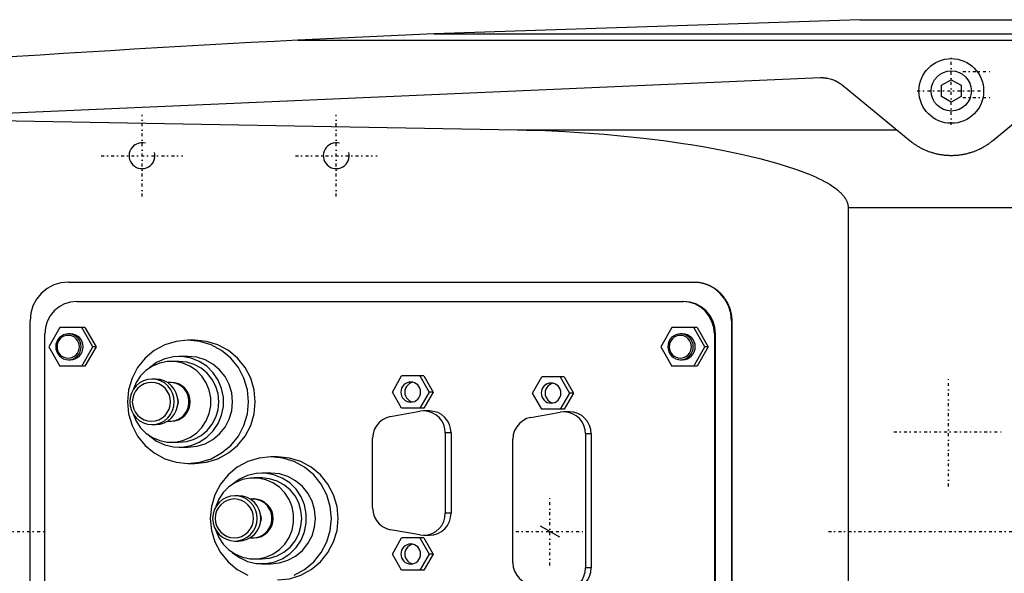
# Model space of a CAD drawing. Extents: x -1056 to 186, y -120 to 120.
# Tile 3 of 5: x -819 to -667, y -6 to 79. Entities that reach past the tile are written whole.
import ezdxf

# ---------------------------------------------------------------- set-up
doc = ezdxf.new("R2010")
doc.units = 0
doc.linetypes.add('CENTER', pattern=[1.5, 0.45, -0.5, 0.05, -0.5])
for name, color, linetype in [('CENTER', 7, 'CENTER'), ('THREAD', 7, 'CONTINUOUS'), ('VIS', 7, 'CONTINUOUS')]:
    doc.layers.add(name, color=color, linetype=linetype)

msp = doc.modelspace()

# ---------------------------------------------------------------- linework, layer by layer
at = {"layer": 'CENTER'}
for p, q in [((-675, 62.75), (-675, 73.25)), ((-673.2, 71), (-668.8, 71)), ((-680.25, 68), (-669.75, 68)), ((-673.2, 67), (-668.8, 67)), ((-800, 51.7), (-800, 64.3)), ((-770, 51.7), (-770, 64.3)), ((-806.3, 58), (-793.7, 58)), ((-776.3, 58), (-763.7, 58)), ((-675.45, 6.95), (-675.45, 23.75)), ((-683.85, 15.35), (-667.05, 15.35)), ((-737, -5.25), (-737, 5.25)), ((-742.25, 0), (-731.75, 0)), ((-693.97, 0), (-506.03, 0)), ((-854.95, 0), (-815.05, 0))]:
    msp.add_line(p, q, dxfattribs=at)
at = {"layer": 'THREAD'}
msp.add_line((-738.5, 0.87), (-735.5, -0.87), dxfattribs=at)
for centre in [(-800, 58), (-770, 58)]:
    msp.add_arc(centre, 2, 75, 15, dxfattribs=at)
at = {"layer": 'VIS'}
for p, q in [((-689.11, 79), (-754.88, 76.83)), ((-689.11, 79), (-557, 79)), ((-754.88, 76.83), (-775.92, 75.83)), ((-754.88, 76.83), (-538.61, 76.83)), ((-775.92, 75.83), (-534.85, 75.83)), ((-695.22, 70), (-925.22, 60)), ((-681.34, 60.27), (-691.83, 68.87)), ((-676.5, 68.87), (-675, 69.73)), ((-676.5, 67.13), (-676.5, 68.87)), ((-675, 69.73), (-673.5, 68.87)), ((-673.5, 68.87), (-673.5, 67.13)), ((-658.17, 68.87), (-668.66, 60.27)), ((-675, 66.27), (-676.5, 67.13)), ((-673.5, 67.13), (-675, 66.27)), ((-839.33, 63.73), (-742.03, 61.98)), ((-742.03, 61.98), (-683.43, 61.98)), ((-690.94, 50), (-563.33, 50)), ((-690.94, 50), (-690.94, -50)), ((-811.38, 38.5), (-714.78, 38.5)), ((-810.08, 35.5), (-716.35, 35.5)), ((-817.29, -32.5), (-817.29, 32.5)), ((-708.96, 32.5), (-708.91, 32.5)), ((-708.96, 32.5), (-708.96, -32.5)), ((-708.91, 32.5), (-708.91, -32.5)), ((-815, -30.5), (-815, 30.5)), ((-812.71, 31.5), (-814.41, 28.5)), ((-808.81, 31.5), (-812.71, 31.5)), ((-811.05, 30.5), (-811.36, 30.5)), ((-807.59, 28.5), (-809.3, 31.5)), ((-808.81, 31.5), (-807.1, 28.5)), ((-718.17, 31.5), (-719.87, 28.5)), ((-714.27, 31.5), (-718.17, 31.5)), ((-716.51, 30.5), (-716.82, 30.5)), ((-713.05, 28.5), (-714.75, 31.5)), ((-714.27, 31.5), (-712.56, 28.5)), ((-711.6, 30.5), (-711.6, -30.5)), ((-711.6, 30.5), (-711.42, 30.5)), ((-711.42, -30.5), (-711.42, 30.5)), ((-791.86, 29.5), (-792.9, 29.5)), ((-814.41, 28.5), (-812.71, 25.5)), ((-809.3, 25.5), (-807.59, 28.5)), ((-807.1, 28.5), (-808.81, 25.5)), ((-807.1, 28.5), (-807.59, 28.5)), ((-719.87, 28.5), (-718.17, 25.5)), ((-714.75, 25.5), (-713.05, 28.5)), ((-712.56, 28.5), (-714.27, 25.5)), ((-712.56, 28.5), (-713.05, 28.5)), ((-811.36, 26.5), (-811.05, 26.5)), ((-794.29, 26.25), (-795.5, 26.25)), ((-792.9, 27), (-794.29, 27)), ((-716.82, 26.5), (-716.51, 26.5)), ((-808.81, 25.5), (-812.71, 25.5)), ((-714.27, 25.5), (-718.17, 25.5)), ((-797.88, 23.5), (-798.46, 23.5)), ((-795.5, 23), (-795.69, 23)), ((-761.33, 21.5), (-759.91, 24)), ((-756.46, 24), (-759.91, 24)), ((-757.07, 24), (-755.65, 21.5)), ((-756.46, 24), (-755.04, 21.5)), ((-739.67, 21.35), (-738.24, 23.85)), ((-734.79, 23.85), (-738.24, 23.85)), ((-735.4, 23.85), (-733.98, 21.35)), ((-734.79, 23.85), (-733.37, 21.35)), ((-759.91, 19), (-761.33, 21.5)), ((-755.65, 21.5), (-757.07, 19)), ((-755.04, 21.5), (-756.46, 19)), ((-755.04, 21.5), (-755.65, 21.5)), ((-738.24, 18.85), (-739.67, 21.35)), ((-733.98, 21.35), (-735.4, 18.85)), ((-733.37, 21.35), (-734.79, 18.85)), ((-733.37, 21.35), (-733.98, 21.35)), ((-761.61, 17.74), (-757.08, 18.55)), ((-756.46, 19), (-759.91, 19)), ((-755.62, 18.6), (-756.5, 18.6)), ((-739.95, 17.59), (-735.42, 18.4)), ((-734.79, 18.85), (-738.24, 18.85)), ((-733.95, 18.45), (-734.84, 18.45)), ((-795.69, 17), (-795.5, 17)), ((-798.46, 16.5), (-797.88, 16.5)), ((-795.5, 13.75), (-794.29, 13.75)), ((-764.38, 3.61), (-764.38, 14.39)), ((-753.15, 15.2), (-753.15, 2.8)), ((-752.27, 15.2), (-753.15, 15.2)), ((-752.27, 15.2), (-752.27, 2.8)), ((-742.71, -4.84), (-742.71, 14.24)), ((-731.49, 15.05), (-731.49, -5.65)), ((-730.6, 15.05), (-731.49, 15.05)), ((-730.6, 15.05), (-730.6, -5.65)), ((-794.29, 13), (-792.9, 13)), ((-779.05, 11.5), (-780.1, 11.5)), ((-792.9, 10.5), (-791.86, 10.5)), ((-781.49, 8.25), (-782.7, 8.25)), ((-780.1, 9), (-781.49, 9)), ((-785.08, 5.5), (-785.65, 5.5)), ((-782.7, 5), (-782.89, 5)), ((-752.27, 2.8), (-753.15, 2.8)), ((-757.08, -0.55), (-761.61, 0.26)), ((-785.65, -1.5), (-785.08, -1.5)), ((-782.89, -1), (-782.7, -1)), ((-761.33, -3.5), (-759.91, -1)), ((-756.46, -1), (-759.91, -1)), ((-757.07, -1), (-755.65, -3.5)), ((-756.5, -0.6), (-755.62, -0.6)), ((-756.46, -1), (-755.04, -3.5)), ((-782.7, -4.25), (-781.49, -4.25)), ((-759.91, -6), (-761.33, -3.5)), ((-755.65, -3.5), (-757.07, -6)), ((-755.04, -3.5), (-756.46, -6)), ((-755.04, -3.5), (-755.65, -3.5)), ((-781.49, -5), (-780.1, -5)), ((-756.46, -6), (-759.91, -6)), ((-730.6, -5.65), (-731.49, -5.65))]:
    msp.add_line(p, q, dxfattribs=at)
for points in [[(-811.38, 38.5), (-812.53, 38.38), (-813.64, 38.04), (-814.66, 37.49), (-815.56, 36.74), (-816.29, 35.83), (-816.84, 34.8), (-817.17, 33.67), (-817.29, 32.5)], [(-708.96, 32.5), (-709.07, 33.67), (-709.41, 34.8), (-709.96, 35.83), (-710.69, 36.74), (-711.59, 37.49), (-712.61, 38.04), (-713.72, 38.38), (-714.87, 38.5)], [(-810.08, 35.5), (-811.04, 35.4), (-811.96, 35.12), (-812.81, 34.66), (-813.56, 34.04), (-814.17, 33.28), (-814.63, 32.41), (-814.91, 31.48), (-815, 30.5)], [(-711.6, 30.5), (-711.69, 31.48), (-711.97, 32.41), (-712.43, 33.28), (-713.04, 34.04), (-713.78, 34.66), (-714.63, 35.12), (-715.56, 35.4), (-716.52, 35.5)], [(-711.42, 30.5), (-711.52, 31.48), (-711.8, 32.41), (-712.25, 33.28), (-712.86, 34.04), (-713.61, 34.66), (-714.46, 35.12), (-715.38, 35.4), (-716.35, 35.5)], [(-811.05, 26.5), (-810.67, 26.54), (-810.3, 26.65), (-809.96, 26.84), (-809.66, 27.09), (-809.42, 27.39), (-809.23, 27.73), (-809.12, 28.11), (-809.08, 28.5), (-809.12, 28.89), (-809.23, 29.27), (-809.42, 29.61), (-809.66, 29.91), (-809.96, 30.16), (-810.3, 30.35), (-810.67, 30.46), (-811.05, 30.5)], [(-716.51, 26.5), (-716.13, 26.54), (-715.76, 26.65), (-715.42, 26.84), (-715.12, 27.09), (-714.88, 27.39), (-714.69, 27.73), (-714.58, 28.11), (-714.54, 28.5), (-714.58, 28.89), (-714.69, 29.27), (-714.88, 29.61), (-715.12, 29.91), (-715.42, 30.16), (-715.76, 30.35), (-716.13, 30.46), (-716.51, 30.5)], [(-791.86, 10.5), (-790.03, 10.68), (-788.28, 11.22), (-786.66, 12.1), (-785.24, 13.28), (-784.08, 14.72), (-783.21, 16.36), (-782.68, 18.15), (-782.5, 20), (-782.68, 21.85), (-783.21, 23.64), (-784.08, 25.28), (-785.24, 26.72), (-786.66, 27.9), (-788.28, 28.78), (-790.03, 29.32), (-791.86, 29.5)], [(-801.38, 18.15), (-800.92, 17.03), (-800.24, 16.01), (-799.39, 15.15), (-798.38, 14.48), (-797.27, 14.01), (-796.09, 13.78), (-794.88, 13.78), (-793.7, 14.02), (-792.59, 14.49), (-791.59, 15.18), (-790.74, 16.04), (-790.07, 17.06), (-789.61, 18.19), (-789.38, 19.39), (-789.38, 20.61), (-789.61, 21.81), (-790.07, 22.94), (-790.74, 23.96), (-791.59, 24.82), (-792.59, 25.51), (-793.7, 25.98), (-794.88, 26.22), (-796.09, 26.22), (-797.27, 25.99), (-798.38, 25.52), (-799.39, 24.85), (-800.24, 23.99), (-800.92, 22.97), (-801.38, 21.85)], [(-798.86, 14.76), (-797.75, 13.94), (-796.49, 13.37), (-795.16, 13.06), (-793.78, 13.02), (-792.43, 13.26), (-791.15, 13.77), (-789.99, 14.52), (-789.01, 15.5), (-788.24, 16.65), (-787.7, 17.93), (-787.43, 19.3), (-787.43, 20.7), (-787.7, 22.07), (-788.24, 23.35), (-789.01, 24.5), (-789.99, 25.48), (-791.15, 26.23), (-792.43, 26.74), (-793.78, 26.98), (-795.16, 26.94), (-796.49, 26.63), (-797.75, 26.06), (-798.86, 25.24)], [(-794.29, 13.75), (-793.09, 13.87), (-791.93, 14.23), (-790.87, 14.8), (-789.94, 15.58), (-789.17, 16.53), (-788.6, 17.61), (-788.25, 18.78), (-788.13, 20), (-788.25, 21.22), (-788.6, 22.39), (-789.17, 23.47), (-789.94, 24.42), (-790.87, 25.2), (-791.93, 25.77), (-793.09, 26.13), (-794.29, 26.25)], [(-792.9, 13), (-791.55, 13.13), (-790.26, 13.53), (-789.07, 14.18), (-788.02, 15.05), (-787.17, 16.11), (-786.53, 17.32), (-786.14, 18.63), (-786, 20), (-786.14, 21.37), (-786.53, 22.68), (-787.17, 23.89), (-788.02, 24.95), (-789.07, 25.82), (-790.26, 26.47), (-791.55, 26.87), (-792.9, 27)], [(-797.88, 16.5), (-797.21, 16.57), (-796.56, 16.77), (-795.97, 17.09), (-795.44, 17.53), (-795.02, 18.06), (-794.7, 18.66), (-794.5, 19.32), (-794.44, 20), (-794.5, 20.68), (-794.7, 21.34), (-795.02, 21.94), (-795.44, 22.47), (-795.97, 22.91), (-796.56, 23.23), (-797.21, 23.43), (-797.88, 23.5)], [(-796.07, 17.02), (-795.48, 17.01), (-794.9, 17.11), (-794.35, 17.33), (-793.85, 17.65), (-793.43, 18.07), (-793.1, 18.56), (-792.87, 19.11), (-792.75, 19.7), (-792.75, 20.3), (-792.87, 20.89), (-793.1, 21.44), (-793.43, 21.93), (-793.85, 22.35), (-794.35, 22.67), (-794.9, 22.89), (-795.48, 22.99), (-796.07, 22.98)], [(-795.5, 17), (-794.93, 17.06), (-794.37, 17.23), (-793.86, 17.51), (-793.41, 17.88), (-793.05, 18.33), (-792.77, 18.85), (-792.61, 19.41), (-792.55, 20), (-792.61, 20.59), (-792.77, 21.15), (-793.05, 21.67), (-793.41, 22.12), (-793.86, 22.49), (-794.37, 22.77), (-794.93, 22.94), (-795.5, 23)], [(-758.19, 23.02), (-758.47, 22.93), (-758.73, 22.79), (-758.96, 22.59), (-759.15, 22.36), (-759.29, 22.09), (-759.38, 21.8), (-759.41, 21.5), (-759.38, 21.2), (-759.29, 20.91), (-759.15, 20.64), (-758.96, 20.41), (-758.73, 20.21), (-758.47, 20.07), (-758.19, 19.98)], [(-736.52, 22.87), (-736.8, 22.78), (-737.07, 22.64), (-737.3, 22.44), (-737.49, 22.21), (-737.63, 21.94), (-737.71, 21.65), (-737.74, 21.35), (-737.71, 21.05), (-737.63, 20.76), (-737.49, 20.49), (-737.3, 20.26), (-737.07, 20.06), (-736.8, 19.92), (-736.52, 19.83)], [(-794.48, 19.44), (-794.4, 19.72), (-794.37, 20), (-794.4, 20.28), (-794.48, 20.56)], [(-753.15, 15.2), (-753.22, 15.85), (-753.4, 16.48), (-753.7, 17.07), (-754.11, 17.58), (-754.61, 18), (-755.18, 18.32), (-755.79, 18.52), (-756.44, 18.6), (-757.08, 18.55)], [(-752.27, 15.2), (-752.33, 15.86), (-752.52, 16.5), (-752.83, 17.09), (-753.25, 17.6), (-753.76, 18.03), (-754.33, 18.34), (-754.96, 18.53), (-755.62, 18.6)], [(-731.49, 15.05), (-731.55, 15.7), (-731.74, 16.33), (-732.04, 16.92), (-732.45, 17.43), (-732.94, 17.85), (-733.51, 18.17), (-734.13, 18.37), (-734.77, 18.45), (-735.42, 18.4)], [(-730.6, 15.05), (-730.67, 15.71), (-730.86, 16.35), (-731.17, 16.94), (-731.58, 17.45), (-732.09, 17.88), (-732.67, 18.19), (-733.3, 18.38), (-733.95, 18.45)], [(-761.61, 17.74), (-762.26, 17.55), (-762.85, 17.24), (-763.37, 16.82), (-763.8, 16.3), (-764.12, 15.71), (-764.31, 15.06), (-764.38, 14.39)], [(-739.95, 17.59), (-740.59, 17.4), (-741.18, 17.09), (-741.7, 16.67), (-742.13, 16.15), (-742.45, 15.56), (-742.65, 14.91), (-742.71, 14.24)], [(-776.52, -6.78), (-774.9, -5.9), (-773.48, -4.72), (-772.32, -3.28), (-771.45, -1.64), (-770.92, 0.15), (-770.74, 2), (-770.92, 3.85), (-771.45, 5.64), (-772.32, 7.28), (-773.48, 8.72), (-774.9, 9.9), (-776.52, 10.78), (-778.27, 11.32), (-780.1, 11.5), (-781.92, 11.32), (-783.68, 10.78), (-785.29, 9.9), (-786.71, 8.72), (-787.88, 7.28), (-788.74, 5.64), (-789.27, 3.85), (-789.45, 2), (-789.27, 0.15), (-788.74, -1.64), (-787.88, -3.28), (-786.71, -4.72), (-785.29, -5.9), (-783.68, -6.78)], [(-779.05, -7.5), (-777.23, -7.32), (-775.47, -6.78), (-773.86, -5.9), (-772.44, -4.72), (-771.28, -3.28), (-770.41, -1.64), (-769.88, 0.15), (-769.7, 2), (-769.88, 3.85), (-770.41, 5.64), (-771.28, 7.28), (-772.44, 8.72), (-773.86, 9.9), (-775.47, 10.78), (-777.23, 11.32), (-779.05, 11.5)], [(-788.58, 0.15), (-788.12, -0.97), (-787.44, -1.99), (-786.59, -2.85), (-785.58, -3.52), (-784.47, -3.99), (-783.29, -4.22), (-782.08, -4.22), (-780.9, -3.98), (-779.79, -3.51), (-778.79, -2.82), (-777.94, -1.96), (-777.27, -0.94), (-776.81, 0.19), (-776.58, 1.39), (-776.58, 2.61), (-776.81, 3.81), (-777.27, 4.94), (-777.94, 5.96), (-778.79, 6.82), (-779.79, 7.51), (-780.9, 7.98), (-782.08, 8.22), (-783.29, 8.22), (-784.47, 7.99), (-785.58, 7.52), (-786.59, 6.85), (-787.44, 5.99), (-788.12, 4.97), (-788.58, 3.85)], [(-786.06, -3.24), (-784.94, -4.06), (-783.69, -4.63), (-782.35, -4.94), (-780.98, -4.98), (-779.63, -4.74), (-778.35, -4.23), (-777.19, -3.48), (-776.21, -2.5), (-775.43, -1.35), (-774.9, -0.07), (-774.63, 1.3), (-774.63, 2.7), (-774.9, 4.07), (-775.43, 5.35), (-776.21, 6.5), (-777.19, 7.48), (-778.35, 8.23), (-779.63, 8.74), (-780.98, 8.98), (-782.35, 8.94), (-783.69, 8.63), (-784.94, 8.06), (-786.06, 7.24)], [(-781.49, -4.25), (-780.29, -4.13), (-779.13, -3.77), (-778.07, -3.2), (-777.13, -2.42), (-776.37, -1.47), (-775.8, -0.39), (-775.45, 0.78), (-775.33, 2), (-775.45, 3.22), (-775.8, 4.39), (-776.37, 5.47), (-777.13, 6.42), (-778.07, 7.2), (-779.13, 7.77), (-780.29, 8.13), (-781.49, 8.25)], [(-780.1, -5), (-778.75, -4.87), (-777.46, -4.47), (-776.27, -3.82), (-775.22, -2.95), (-774.37, -1.89), (-773.73, -0.68), (-773.34, 0.63), (-773.2, 2), (-773.34, 3.37), (-773.73, 4.68), (-774.37, 5.89), (-775.22, 6.95), (-776.27, 7.82), (-777.46, 8.47), (-778.75, 8.87), (-780.1, 9)], [(-785.08, -1.5), (-784.41, -1.43), (-783.76, -1.23), (-783.17, -0.91), (-782.64, -0.47), (-782.21, 0.06), (-781.9, 0.66), (-781.7, 1.32), (-781.63, 2), (-781.7, 2.68), (-781.9, 3.34), (-782.21, 3.94), (-782.64, 4.47), (-783.17, 4.91), (-783.76, 5.23), (-784.41, 5.43), (-785.08, 5.5)], [(-783.27, -0.98), (-782.68, -0.99), (-782.1, -0.89), (-781.55, -0.67), (-781.05, -0.35), (-780.63, 0.07), (-780.3, 0.56), (-780.07, 1.11), (-779.95, 1.7), (-779.95, 2.3), (-780.07, 2.89), (-780.3, 3.44), (-780.63, 3.93), (-781.05, 4.35), (-781.55, 4.67), (-782.1, 4.89), (-782.68, 4.99), (-783.27, 4.98)], [(-782.7, -1), (-782.13, -0.94), (-781.57, -0.77), (-781.06, -0.49), (-780.61, -0.12), (-780.25, 0.33), (-779.97, 0.85), (-779.8, 1.41), (-779.75, 2), (-779.8, 2.59), (-779.97, 3.15), (-780.25, 3.67), (-780.61, 4.12), (-781.06, 4.49), (-781.57, 4.77), (-782.13, 4.94), (-782.7, 5)], [(-764.38, 3.61), (-764.31, 2.94), (-764.12, 2.29), (-763.8, 1.7), (-763.37, 1.18), (-762.85, 0.76), (-762.26, 0.45), (-761.61, 0.26)], [(-781.68, 1.44), (-781.6, 1.72), (-781.57, 2), (-781.6, 2.28), (-781.68, 2.56)], [(-757.08, -0.55), (-756.44, -0.6), (-755.79, -0.52), (-755.18, -0.32), (-754.61, 0), (-754.11, 0.42), (-753.7, 0.93), (-753.4, 1.52), (-753.22, 2.15), (-753.15, 2.8)], [(-755.62, -0.6), (-754.96, -0.53), (-754.33, -0.34), (-753.76, -0.03), (-753.25, 0.4), (-752.83, 0.91), (-752.52, 1.5), (-752.33, 2.14), (-752.27, 2.8)], [(-758.19, -1.98), (-758.47, -2.07), (-758.73, -2.21), (-758.96, -2.41), (-759.15, -2.64), (-759.29, -2.91), (-759.38, -3.2), (-759.41, -3.5), (-759.38, -3.8), (-759.29, -4.09), (-759.15, -4.36), (-758.96, -4.59), (-758.73, -4.79), (-758.47, -4.93), (-758.19, -5.02)], [(-742.71, -4.84), (-742.65, -5.51), (-742.45, -6.16), (-742.13, -6.75), (-741.7, -7.27), (-741.18, -7.69), (-740.59, -8), (-739.95, -8.19)], [(-735.42, -9), (-734.77, -9.05), (-734.13, -8.97), (-733.51, -8.77), (-732.94, -8.45), (-732.45, -8.03), (-732.04, -7.52), (-731.74, -6.93), (-731.55, -6.3), (-731.49, -5.65)], [(-733.95, -9.05), (-733.3, -8.98), (-732.67, -8.79), (-732.09, -8.48), (-731.58, -8.05), (-731.17, -7.54), (-730.86, -6.95), (-730.67, -6.31), (-730.6, -5.65)]]:
    msp.add_lwpolyline(points, dxfattribs=at)
for points in [[(-811.36, 30.5), (-811.74, 30.46), (-812.11, 30.35), (-812.45, 30.16), (-812.75, 29.91), (-813, 29.61), (-813.18, 29.27), (-813.29, 28.89), (-813.33, 28.5), (-813.29, 28.11), (-813.18, 27.73), (-813, 27.39), (-812.75, 27.09), (-812.45, 26.84), (-812.11, 26.65), (-811.74, 26.54), (-811.36, 26.5), (-810.97, 26.54), (-810.6, 26.65), (-810.26, 26.84), (-809.96, 27.09), (-809.72, 27.39), (-809.54, 27.73), (-809.43, 28.11), (-809.39, 28.5), (-809.43, 28.89), (-809.54, 29.27), (-809.72, 29.61), (-809.96, 29.91), (-810.26, 30.16), (-810.6, 30.35), (-810.97, 30.46)], [(-716.82, 30.5), (-717.2, 30.46), (-717.57, 30.35), (-717.91, 30.16), (-718.21, 29.91), (-718.45, 29.61), (-718.64, 29.27), (-718.75, 28.89), (-718.79, 28.5), (-718.75, 28.11), (-718.64, 27.73), (-718.45, 27.39), (-718.21, 27.09), (-717.91, 26.84), (-717.57, 26.65), (-717.2, 26.54), (-716.82, 26.5), (-716.43, 26.54), (-716.06, 26.65), (-715.72, 26.84), (-715.42, 27.09), (-715.18, 27.39), (-715, 27.73), (-714.88, 28.11), (-714.85, 28.5), (-714.88, 28.89), (-715, 29.27), (-715.18, 29.61), (-715.42, 29.91), (-715.72, 30.16), (-716.06, 30.35), (-716.43, 30.46)], [(-811.4, 26.75), (-811.06, 26.78), (-810.74, 26.88), (-810.44, 27.04), (-810.18, 27.26), (-809.97, 27.53), (-809.81, 27.83), (-809.71, 28.16), (-809.68, 28.5), (-809.71, 28.84), (-809.81, 29.17), (-809.97, 29.47), (-810.18, 29.74), (-810.44, 29.96), (-810.74, 30.12), (-811.06, 30.22), (-811.4, 30.25), (-811.74, 30.22), (-812.06, 30.12), (-812.36, 29.96), (-812.62, 29.74), (-812.83, 29.47), (-812.99, 29.17), (-813.09, 28.84), (-813.12, 28.5), (-813.09, 28.16), (-812.99, 27.83), (-812.83, 27.53), (-812.62, 27.26), (-812.36, 27.04), (-812.06, 26.88), (-811.74, 26.78)], [(-792.9, 10.5), (-791.07, 10.68), (-789.32, 11.22), (-787.7, 12.1), (-786.28, 13.28), (-785.12, 14.72), (-784.26, 16.36), (-783.72, 18.15), (-783.54, 20), (-783.72, 21.85), (-784.26, 23.64), (-785.12, 25.28), (-786.28, 26.72), (-787.7, 27.9), (-789.32, 28.78), (-791.07, 29.32), (-792.9, 29.5), (-794.72, 29.32), (-796.48, 28.78), (-798.1, 27.9), (-799.51, 26.72), (-800.68, 25.28), (-801.54, 23.64), (-802.07, 21.85), (-802.25, 20), (-802.07, 18.15), (-801.54, 16.36), (-800.68, 14.72), (-799.51, 13.28), (-798.1, 12.1), (-796.48, 11.22), (-794.72, 10.68)], [(-716.86, 26.75), (-716.52, 26.78), (-716.2, 26.88), (-715.9, 27.04), (-715.64, 27.26), (-715.43, 27.53), (-715.27, 27.83), (-715.17, 28.16), (-715.14, 28.5), (-715.17, 28.84), (-715.27, 29.17), (-715.43, 29.47), (-715.64, 29.74), (-715.9, 29.96), (-716.2, 30.12), (-716.52, 30.22), (-716.86, 30.25), (-717.2, 30.22), (-717.52, 30.12), (-717.82, 29.96), (-718.08, 29.74), (-718.29, 29.47), (-718.45, 29.17), (-718.55, 28.84), (-718.58, 28.5), (-718.55, 28.16), (-718.45, 27.83), (-718.29, 27.53), (-718.08, 27.26), (-717.82, 27.04), (-717.52, 26.88), (-717.2, 26.78)], [(-798.46, 16.5), (-797.78, 16.57), (-797.14, 16.77), (-796.54, 17.09), (-796.02, 17.53), (-795.59, 18.06), (-795.27, 18.66), (-795.07, 19.32), (-795.01, 20), (-795.07, 20.68), (-795.27, 21.34), (-795.59, 21.94), (-796.02, 22.47), (-796.54, 22.91), (-797.14, 23.23), (-797.78, 23.43), (-798.46, 23.5), (-799.13, 23.43), (-799.77, 23.23), (-800.37, 22.91), (-800.89, 22.47), (-801.32, 21.94), (-801.64, 21.34), (-801.84, 20.68), (-801.9, 20), (-801.84, 19.32), (-801.64, 18.66), (-801.32, 18.06), (-800.89, 17.53), (-800.37, 17.09), (-799.77, 16.77), (-799.13, 16.57)], [(-798.54, 23), (-799.12, 22.94), (-799.67, 22.77), (-800.18, 22.49), (-800.63, 22.12), (-801, 21.67), (-801.27, 21.15), (-801.44, 20.59), (-801.5, 20), (-801.44, 19.41), (-801.27, 18.85), (-801, 18.33), (-800.63, 17.88), (-800.18, 17.51), (-799.67, 17.23), (-799.12, 17.06), (-798.54, 17), (-797.97, 17.06), (-797.41, 17.23), (-796.9, 17.51), (-796.45, 17.88), (-796.09, 18.33), (-795.81, 18.85), (-795.64, 19.41), (-795.59, 20), (-795.64, 20.59), (-795.81, 21.15), (-796.09, 21.67), (-796.45, 22.12), (-796.9, 22.49), (-797.41, 22.77), (-797.97, 22.94)], [(-758.49, 23.05), (-758.79, 23.02), (-759.07, 22.93), (-759.34, 22.79), (-759.57, 22.6), (-759.76, 22.36), (-759.9, 22.09), (-759.99, 21.8), (-760.02, 21.5), (-759.99, 21.2), (-759.9, 20.91), (-759.76, 20.64), (-759.57, 20.4), (-759.34, 20.21), (-759.07, 20.07), (-758.79, 19.98), (-758.49, 19.95), (-758.19, 19.98), (-757.9, 20.07), (-757.64, 20.21), (-757.41, 20.4), (-757.22, 20.64), (-757.08, 20.91), (-756.99, 21.2), (-756.96, 21.5), (-756.99, 21.8), (-757.08, 22.09), (-757.22, 22.36), (-757.41, 22.6), (-757.64, 22.79), (-757.9, 22.93), (-758.19, 23.02)], [(-736.82, 22.9), (-737.12, 22.87), (-737.41, 22.78), (-737.67, 22.64), (-737.9, 22.45), (-738.09, 22.21), (-738.23, 21.94), (-738.32, 21.65), (-738.35, 21.35), (-738.32, 21.05), (-738.23, 20.76), (-738.09, 20.49), (-737.9, 20.25), (-737.67, 20.06), (-737.41, 19.92), (-737.12, 19.83), (-736.82, 19.8), (-736.53, 19.83), (-736.24, 19.92), (-735.98, 20.06), (-735.74, 20.25), (-735.55, 20.49), (-735.41, 20.76), (-735.33, 21.05), (-735.3, 21.35), (-735.33, 21.65), (-735.41, 21.94), (-735.55, 22.21), (-735.74, 22.45), (-735.98, 22.64), (-736.24, 22.78), (-736.53, 22.87)], [(-785.65, -1.5), (-784.98, -1.43), (-784.33, -1.23), (-783.74, -0.91), (-783.22, -0.47), (-782.79, 0.06), (-782.47, 0.66), (-782.27, 1.32), (-782.21, 2), (-782.27, 2.68), (-782.47, 3.34), (-782.79, 3.94), (-783.22, 4.47), (-783.74, 4.91), (-784.33, 5.23), (-784.98, 5.43), (-785.65, 5.5), (-786.33, 5.43), (-786.97, 5.23), (-787.57, 4.91), (-788.09, 4.47), (-788.52, 3.94), (-788.84, 3.34), (-789.03, 2.68), (-789.1, 2), (-789.03, 1.32), (-788.84, 0.66), (-788.52, 0.06), (-788.09, -0.47), (-787.57, -0.91), (-786.97, -1.23), (-786.33, -1.43)], [(-785.74, 5), (-786.32, 4.94), (-786.87, 4.77), (-787.38, 4.49), (-787.83, 4.12), (-788.2, 3.67), (-788.47, 3.15), (-788.64, 2.59), (-788.69, 2), (-788.64, 1.41), (-788.47, 0.85), (-788.2, 0.33), (-787.83, -0.12), (-787.38, -0.49), (-786.87, -0.77), (-786.32, -0.94), (-785.74, -1), (-785.16, -0.94), (-784.61, -0.77), (-784.1, -0.49), (-783.65, -0.12), (-783.28, 0.33), (-783.01, 0.85), (-782.84, 1.41), (-782.79, 2), (-782.84, 2.59), (-783.01, 3.15), (-783.28, 3.67), (-783.65, 4.12), (-784.1, 4.49), (-784.61, 4.77), (-785.16, 4.94)], [(-758.49, -1.95), (-758.79, -1.98), (-759.07, -2.07), (-759.34, -2.21), (-759.57, -2.4), (-759.76, -2.64), (-759.9, -2.91), (-759.99, -3.2), (-760.02, -3.5), (-759.99, -3.8), (-759.9, -4.09), (-759.76, -4.36), (-759.57, -4.6), (-759.34, -4.79), (-759.07, -4.93), (-758.79, -5.02), (-758.49, -5.05), (-758.19, -5.02), (-757.9, -4.93), (-757.64, -4.79), (-757.41, -4.6), (-757.22, -4.36), (-757.08, -4.09), (-756.99, -3.8), (-756.96, -3.5), (-756.99, -3.2), (-757.08, -2.91), (-757.22, -2.64), (-757.41, -2.4), (-757.64, -2.21), (-757.9, -2.07), (-758.19, -1.98)]]:
    msp.add_lwpolyline(points, close=True, dxfattribs=at)
for points in [[(-691.83, 68.87, 0), (-692.32, 69.22, 0), (-692.95, 69.56, 0), (-693.13, 69.64, 0), (-693.32, 69.71, 0), (-693.42, 69.74, 0), (-693.52, 69.77, 0), (-693.71, 69.83, 0), (-693.91, 69.88, 0), (-694.11, 69.92, 0), (-694.22, 69.94, 0), (-694.26, 69.94, 0), (-694.29, 69.95, 0), (-694.31, 69.95, 0), (-694.32, 69.95, 0), (-694.36, 69.96, 0), (-694.39, 69.96, 0), (-694.42, 69.97, 0), (-694.46, 69.97, 0), (-694.49, 69.97, 0), (-694.51, 69.98, 0), (-694.52, 69.98, 0), (-694.56, 69.98, 0), (-694.59, 69.98, 0), (-694.61, 69.98, 0), (-694.63, 69.99, 0), (-694.66, 69.99, 0), (-694.69, 69.99, 0), (-694.71, 69.99, 0), (-694.73, 69.99, 0), (-694.76, 69.99, 0), (-694.78, 70, 0), (-694.79, 70, 0), (-694.79, 70, 0), (-694.79, 70, 0), (-694.8, 70, 0), (-694.8, 70, 0), (-694.81, 70, 0), (-694.81, 70, 0), (-694.82, 70, 0), (-694.83, 70, 0), (-694.83, 70, 0), (-694.83, 70, 0), (-694.84, 70, 0), (-694.84, 70, 0), (-694.85, 70, 0), (-694.85, 70, 0), (-694.86, 70, 0), (-694.86, 70, 0), (-694.87, 70, 0), (-694.87, 70, 0), (-694.88, 70, 0), (-694.88, 70, 0), (-694.89, 70, 0), (-694.89, 70, 0), (-694.9, 70, 0), (-694.9, 70, 0), (-694.9, 70, 0), (-694.91, 70, 0), (-694.91, 70, 0), (-694.92, 70, 0), (-694.92, 70, 0), (-694.93, 70, 0), (-694.93, 70, 0), (-694.93, 70, 0), (-694.94, 70, 0), (-694.94, 70, 0), (-694.95, 70, 0), (-694.96, 70, 0), (-694.96, 70, 0), (-694.96, 70, 0), (-694.97, 70, 0), (-694.97, 70, 0), (-694.98, 70, 0), (-694.98, 70, 0), (-694.99, 70, 0), (-694.99, 70, 0), (-695, 70, 0), (-695, 70, 0), (-695.01, 70, 0), (-695.01, 70, 0), (-695.02, 70, 0), (-695.02, 70, 0), (-695.03, 70, 0), (-695.03, 70, 0), (-695.03, 70, 0), (-695.04, 70, 0), (-695.05, 70, 0), (-695.05, 70, 0), (-695.06, 70, 0), (-695.06, 70, 0), (-695.07, 70, 0), (-695.07, 70, 0), (-695.07, 70, 0), (-695.08, 70, 0), (-695.08, 70, 0), (-695.09, 70, 0), (-695.1, 70, 0), (-695.1, 70, 0), (-695.1, 70, 0), (-695.11, 70, 0), (-695.11, 70, 0), (-695.12, 70, 0), (-695.12, 70, 0), (-695.12, 70, 0), (-695.13, 70, 0), (-695.13, 70, 0), (-695.14, 70, 0), (-695.14, 70, 0), (-695.15, 70, 0), (-695.15, 70, 0), (-695.16, 70, 0), (-695.16, 70, 0), (-695.17, 70, 0), (-695.17, 70, 0), (-695.17, 70, 0), (-695.18, 70, 0), (-695.19, 70, 0), (-695.19, 70, 0), (-695.2, 70, 0), (-695.2, 70, 0), (-695.2, 70, 0), (-695.21, 70, 0), (-695.21, 70, 0), (-695.22, 70, 0)], [(-742.03, 61.98, 0), (-740.59, 61.96, 0), (-737.67, 61.87, 0), (-734.69, 61.74, 0), (-733.19, 61.65, 0), (-731.68, 61.55, 0), (-728.64, 61.32, 0), (-725.58, 61.04, 0), (-722.52, 60.71, 0), (-719.46, 60.33, 0), (-716.41, 59.9, 0), (-714.9, 59.66, 0), (-713.39, 59.41, 0), (-710.41, 58.86, 0), (-707.47, 58.25, 0), (-704.59, 57.57, 0), (-701.78, 56.8, 0), (-699.05, 55.93, 0), (-697.64, 55.41, 0), (-697.41, 55.32, 0), (-696.93, 55.13, 0), (-696.46, 54.93, 0), (-696.22, 54.82, 0), (-695.99, 54.72, 0), (-695.52, 54.5, 0), (-695.06, 54.27, 0), (-694.6, 54.03, 0), (-694.16, 53.79, 0), (-693.73, 53.53, 0), (-693.52, 53.39, 0), (-693.31, 53.26, 0), (-692.91, 52.97, 0), (-692.53, 52.67, 0), (-692.32, 52.49, 0), (-692.26, 52.44, 0), (-692.2, 52.38, 0), (-692.17, 52.36, 0), (-692.14, 52.33, 0), (-692.08, 52.27, 0), (-692.03, 52.21, 0), (-691.97, 52.15, 0), (-691.91, 52.09, 0), (-691.86, 52.03, 0), (-691.83, 52, 0), (-691.8, 51.97, 0), (-691.74, 51.91, 0), (-691.69, 51.84, 0), (-691.64, 51.78, 0), (-691.58, 51.71, 0), (-691.53, 51.64, 0), (-691.51, 51.61, 0), (-691.48, 51.57, 0), (-691.44, 51.5, 0), (-691.39, 51.43, 0), (-691.37, 51.4, 0), (-691.35, 51.36, 0), (-691.3, 51.29, 0), (-691.26, 51.21, 0), (-691.24, 51.18, 0), (-691.22, 51.14, 0), (-691.19, 51.06, 0), (-691.15, 50.99, 0), (-691.12, 50.91, 0), (-691.09, 50.83, 0), (-691.06, 50.76, 0), (-691.05, 50.72, 0), (-691.04, 50.68, 0), (-691.02, 50.6, 0), (-691, 50.52, 0), (-690.98, 50.44, 0), (-690.96, 50.36, 0), (-690.95, 50.28, 0), (-690.95, 50.24, 0), (-690.94, 50.2, 0), (-690.94, 50.12, 0), (-690.94, 50.04, 0), (-690.94, 50, 0)], [(-668.66, 60.27, 0), (-668.7, 60.24, 0), (-668.77, 60.18, 0), (-668.85, 60.12, 0), (-668.89, 60.09, 0), (-668.93, 60.06, 0), (-669.01, 59.99, 0), (-669.09, 59.93, 0), (-669.18, 59.87, 0), (-669.27, 59.8, 0), (-669.37, 59.74, 0), (-669.41, 59.71, 0), (-669.46, 59.67, 0), (-669.56, 59.61, 0), (-669.66, 59.55, 0), (-669.76, 59.48, 0), (-669.86, 59.42, 0), (-669.97, 59.36, 0), (-670.02, 59.33, 0), (-670.07, 59.3, 0), (-670.18, 59.24, 0), (-670.29, 59.18, 0), (-670.34, 59.15, 0), (-670.4, 59.12, 0), (-670.51, 59.07, 0), (-670.61, 59.01, 0), (-670.67, 58.99, 0), (-670.72, 58.96, 0), (-670.83, 58.91, 0), (-670.95, 58.86, 0), (-671.06, 58.81, 0), (-671.18, 58.76, 0), (-671.3, 58.71, 0), (-671.36, 58.69, 0), (-671.42, 58.66, 0), (-671.54, 58.62, 0), (-671.67, 58.57, 0), (-671.79, 58.53, 0), (-671.92, 58.49, 0), (-672.05, 58.44, 0), (-672.12, 58.42, 0), (-672.19, 58.4, 0), (-672.32, 58.37, 0), (-672.45, 58.33, 0), (-672.59, 58.3, 0), (-672.72, 58.26, 0), (-672.86, 58.23, 0), (-672.93, 58.22, 0), (-673, 58.2, 0), (-673.14, 58.18, 0), (-673.28, 58.15, 0), (-673.41, 58.13, 0), (-673.55, 58.11, 0), (-673.69, 58.09, 0), (-673.76, 58.08, 0), (-673.83, 58.07, 0), (-673.97, 58.05, 0), (-674.11, 58.04, 0), (-674.25, 58.03, 0), (-674.39, 58.02, 0), (-674.53, 58.01, 0), (-674.59, 58.01, 0), (-674.66, 58.01, 0), (-674.8, 58, 0), (-674.93, 58, 0), (-675, 58, 0), (-675.07, 58, 0), (-675.2, 58, 0), (-675.34, 58.01, 0), (-675.41, 58.01, 0), (-675.47, 58.01, 0), (-675.61, 58.02, 0), (-675.75, 58.03, 0), (-675.89, 58.04, 0), (-676.03, 58.05, 0), (-676.17, 58.07, 0), (-676.24, 58.08, 0), (-676.31, 58.09, 0), (-676.45, 58.11, 0), (-676.59, 58.13, 0), (-676.72, 58.15, 0), (-676.86, 58.18, 0), (-677, 58.2, 0), (-677.07, 58.22, 0), (-677.14, 58.23, 0), (-677.28, 58.26, 0), (-677.41, 58.3, 0), (-677.55, 58.33, 0), (-677.68, 58.37, 0), (-677.81, 58.4, 0), (-677.88, 58.42, 0), (-677.95, 58.44, 0), (-678.08, 58.49, 0), (-678.21, 58.53, 0), (-678.33, 58.57, 0), (-678.46, 58.62, 0), (-678.58, 58.66, 0), (-678.64, 58.69, 0), (-678.7, 58.71, 0), (-678.82, 58.76, 0), (-678.94, 58.81, 0), (-679.05, 58.86, 0), (-679.17, 58.91, 0), (-679.28, 58.96, 0), (-679.33, 58.99, 0), (-679.39, 59.01, 0), (-679.49, 59.07, 0), (-679.6, 59.12, 0), (-679.66, 59.15, 0), (-679.71, 59.18, 0), (-679.82, 59.24, 0), (-679.93, 59.3, 0), (-679.98, 59.33, 0), (-680.03, 59.36, 0), (-680.14, 59.42, 0), (-680.24, 59.48, 0), (-680.34, 59.55, 0), (-680.44, 59.61, 0), (-680.54, 59.67, 0), (-680.59, 59.71, 0), (-680.63, 59.74, 0), (-680.73, 59.8, 0), (-680.82, 59.87, 0), (-680.91, 59.93, 0), (-680.99, 59.99, 0), (-681.07, 60.06, 0), (-681.11, 60.09, 0), (-681.15, 60.12, 0), (-681.23, 60.18, 0), (-681.3, 60.24, 0), (-681.34, 60.27, 0)], [(-714.78, 38.5, 0), (-714.74, 38.5, 0), (-714.66, 38.5, 0), (-714.58, 38.5, 0), (-714.53, 38.49, 0), (-714.49, 38.49, 0), (-714.41, 38.49, 0), (-714.33, 38.48, 0), (-714.24, 38.47, 0), (-714.16, 38.47, 0), (-714.07, 38.46, 0), (-714.03, 38.45, 0), (-713.99, 38.45, 0), (-713.91, 38.43, 0), (-713.82, 38.42, 0), (-713.74, 38.4, 0), (-713.65, 38.39, 0), (-713.57, 38.37, 0), (-713.53, 38.36, 0), (-713.49, 38.35, 0), (-713.4, 38.33, 0), (-713.32, 38.31, 0), (-713.28, 38.3, 0), (-713.23, 38.29, 0), (-713.15, 38.26, 0), (-713.07, 38.24, 0), (-713.03, 38.23, 0), (-712.98, 38.21, 0), (-712.9, 38.18, 0), (-712.82, 38.16, 0), (-712.74, 38.12, 0), (-712.66, 38.09, 0), (-712.58, 38.06, 0), (-712.54, 38.04, 0), (-712.5, 38.03, 0), (-712.42, 37.99, 0), (-712.34, 37.95, 0), (-712.26, 37.92, 0), (-712.18, 37.88, 0), (-712.1, 37.84, 0), (-712.06, 37.82, 0), (-712.03, 37.8, 0), (-711.95, 37.76, 0), (-711.87, 37.71, 0), (-711.8, 37.67, 0), (-711.73, 37.62, 0), (-711.65, 37.58, 0), (-711.62, 37.55, 0), (-711.58, 37.53, 0), (-711.51, 37.48, 0), (-711.44, 37.43, 0), (-711.37, 37.38, 0), (-711.3, 37.33, 0), (-711.23, 37.28, 0), (-711.2, 37.25, 0), (-711.16, 37.22, 0), (-711.1, 37.17, 0), (-711.03, 37.12, 0), (-710.97, 37.06, 0), (-710.9, 37, 0), (-710.84, 36.95, 0), (-710.81, 36.92, 0), (-710.78, 36.89, 0), (-710.72, 36.83, 0), (-710.66, 36.77, 0), (-710.63, 36.74, 0), (-710.6, 36.71, 0), (-710.55, 36.65, 0), (-710.49, 36.59, 0), (-710.46, 36.56, 0), (-710.43, 36.53, 0), (-710.38, 36.47, 0), (-710.32, 36.4, 0), (-710.27, 36.34, 0), (-710.21, 36.27, 0), (-710.16, 36.2, 0), (-710.14, 36.17, 0), (-710.11, 36.13, 0), (-710.06, 36.06, 0), (-710.01, 35.99, 0), (-709.96, 35.92, 0), (-709.91, 35.85, 0), (-709.86, 35.78, 0), (-709.84, 35.74, 0), (-709.82, 35.7, 0), (-709.77, 35.63, 0), (-709.73, 35.55, 0), (-709.68, 35.47, 0), (-709.64, 35.4, 0), (-709.6, 35.32, 0), (-709.58, 35.28, 0), (-709.56, 35.24, 0), (-709.52, 35.16, 0), (-709.48, 35.08, 0), (-709.45, 35, 0), (-709.41, 34.92, 0), (-709.38, 34.84, 0), (-709.36, 34.8, 0), (-709.34, 34.76, 0), (-709.31, 34.67, 0), (-709.28, 34.59, 0), (-709.25, 34.51, 0), (-709.22, 34.42, 0), (-709.19, 34.34, 0), (-709.18, 34.3, 0), (-709.17, 34.25, 0), (-709.14, 34.17, 0), (-709.12, 34.08, 0), (-709.11, 34.04, 0), (-709.1, 34, 0), (-709.08, 33.91, 0), (-709.06, 33.83, 0), (-709.05, 33.78, 0), (-709.04, 33.74, 0), (-709.02, 33.65, 0), (-709.01, 33.57, 0), (-708.99, 33.48, 0), (-708.98, 33.4, 0), (-708.97, 33.31, 0), (-708.96, 33.27, 0), (-708.95, 33.22, 0), (-708.94, 33.14, 0), (-708.94, 33.05, 0), (-708.93, 32.97, 0), (-708.92, 32.88, 0), (-708.92, 32.8, 0), (-708.92, 32.75, 0), (-708.92, 32.71, 0), (-708.91, 32.63, 0), (-708.91, 32.54, 0), (-708.91, 32.5, 0)]]:
    msp.add_polyline3d(points, dxfattribs=at)
for radius in [5, 3.1]:
    msp.add_circle((-675, 68), radius, dxfattribs=at)
msp.add_arc((-623.05, -2920.27), 3000, 92.92082, 97.35313, dxfattribs=at)

doc.saveas('drawing.dxf')
